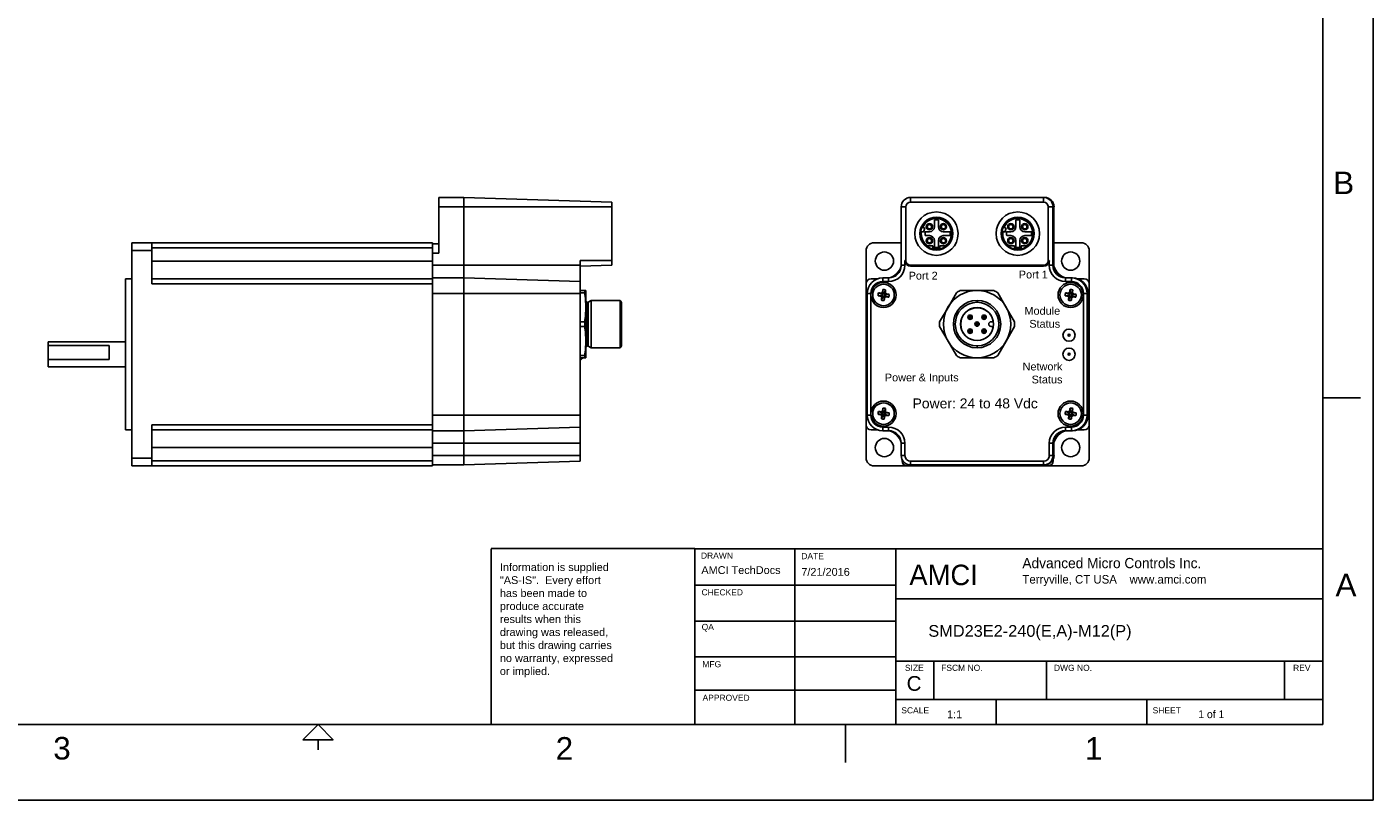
# Model space of a CAD drawing. Extents: x 0 to 21, y 0 to 16.
# Tile 2 of 3: x 7.6 to 21, y 0 to 7.7. Entities that reach past the tile are written whole.
import ezdxf

# ---------------------------------------------------------------- set-up
doc = ezdxf.new("R2010")
doc.units = 0
doc.header["$MEASUREMENT"] = 0
for name, color, linetype in [('CONTINUOUS', 7, 'CONTINUOUS'), ('TANGENT_EDGES', 7, 'CONTINUOUS'), ('VISIBLE', 7, 'CONTINUOUS')]:
    doc.layers.add(name, color=color, linetype=linetype)

# ---------------------------------------------------------------- blocks, each defined once
blk = doc.blocks.new('BLOCK2')
at = {"layer": 'CONTINUOUS'}
for p, q in [((21, 0), (21, 16)), ((20.5, 0.75), (20.5, 15.25)), ((20.5, 4), (20.875, 4)), ((14.25, 2.502), (12.223, 2.502)), ((12.223, 2.5), (12.223, 0.75)), ((14.25, 2.5), (20.5, 2.5)), ((14.25, 0.75), (14.25, 2.5)), ((15.246, 2.5), (15.246, 0.75)), ((16.25, 0.75), (16.25, 2.5)), ((14.25, 2.138), (16.25, 2.138)), ((16.25, 2), (20.5, 2)), ((14.25, 1.781), (16.25, 1.781)), ((14.25, 1.425), (16.25, 1.425)), ((16.25, 1.38), (20.5, 1.38)), ((16.63, 1), (16.63, 1.38)), ((17.75, 1), (17.75, 1.38)), ((20.12, 1), (20.12, 1.38)), ((14.25, 1.094), (16.25, 1.094)), ((16.25, 1), (20.5, 1)), ((17.25, 0.75), (17.25, 1)), ((18.75, 0.75), (18.75, 1)), ((0.5, 0.75), (20.5, 0.75)), ((15.75, 0.375), (15.75, 0.75)), ((10.5, 0.5), (10.5, 0.6)), ((0, 0), (21, 0))]:
    blk.add_line(p, q, dxfattribs=at)
blk.add_lwpolyline([(10.35, 0.6), (10.65, 0.6), (10.5, 0.75), (10.5, 0.75), (10.35, 0.6)], dxfattribs=at)
at = {"layer": 'CONTINUOUS', "attachment_point": 4}
for s, insert, char_height in [('{\\fArial|b0|i0|c0|p0;\\C7;B}{\\fArial|b0|i0|c0|p0;\\C7;}', (20.603, 6.139), 0.22404), ('{\\fArial|b0|i0|c0|p0;\\C7;DRAWN}{\\fArial|b0|i0|c0|p0;\\C7;}', (14.311, 2.432), 0.06032), ('{\\fArial|b0|i0|c0|p0;\\C7;DATE}{\\fArial|b0|i0|c0|p0;\\C7;}', (15.31, 2.426), 0.06032), ('{\\fArial|b0|i0|c0|p0;\\C7;Information is supplied }{\\fArial|b0|i0|c0|p0;\\C7;\\P"AS-IS".  Every effort }{\\fArial|b0|i0|c0|p0;\\C7;\\Phas been made to }{\\fArial|b0|i0|c0|p0;\\C7;\\Pproduce accurate }{\\fArial|b0|i0|c0|p0;\\C7;\\Presults when this}{\\fArial|b0|i0|c0|p0;\\C7;\\Pdrawing was released, }{\\fArial|b0|i0|c0|p0;\\C7;\\Pbut this drawing carries }{\\fArial|b0|i0|c0|p0;\\C7;\\Pno warranty, expressed}{\\fArial|b0|i0|c0|p0;\\C7;\\Por implied.}{\\fArial|b0|i0|c0|p0;\\C7;\\P}{\\fMS Shell Dlg|b0|i0|c0|p0;\\C7;}', (12.31, 1.788), 0.07755), ('{\\fArial|b0|i0|c0|p0;\\C7;AMCI TechDocs}{\\fArial|b0|i0|c0|p0;\\C7;}', (14.315, 2.287), 0.07755), ('{\\fArial|b0|i0|c0|p0;\\C7;7/21/2016}{\\fArial|b0|i0|c0|p0;\\C7;}', (15.31, 2.269), 0.07755), ('{\\fZurich BlkEx BT|b0|i0|c0|p0;\\C7;AMCI}{\\fMS Shell Dlg|b0|i0|c0|p0;\\C7;\\H0.375x;}', (16.385, 2.238), 0.20388), ('{\\fZurich BlkEx BT|b0|i0|c0|p0;\\C7;Advanced Micro Controls Inc.}{\\fZurich BlkEx BT|b0|i0|c0|p0;\\C7;\\P}{\\fZurich BlkEx BT|b0|i0|c0|p0;\\C7;\\H0.8333333x;Terryville, CT USA    www.amci.com}{\\fMS Shell Dlg|b0|i0|c0|p0;\\C7;\\H0.75x;}', (17.51, 2.268), 0.101941), ('{\\fArial|b0|i0|c0|p0;\\C7;A}{\\fArial|b0|i0|c0|p0;\\C7;}', (20.626, 2.139), 0.22404), ('{\\fArial|b0|i0|c0|p0;\\C7;CHECKED}{\\fArial|b0|i0|c0|p0;\\C7;}', (14.317, 2.066), 0.06032), ('{\\fArial|b0|i0|c0|p0;\\C7;QA}{\\fArial|b0|i0|c0|p0;\\C7;}', (14.318, 1.714), 0.06032), ('{\\fArial|b0|i0|c0|p0;\\C7;SMD23E2-240(E,A)-M12(P)}{\\fArial|b0|i0|c0|p0;\\C7;}', (16.574, 1.665), 0.11633), ('{\\fArial|b0|i0|c0|p0;\\C7;MFG}{\\fArial|b0|i0|c0|p0;\\C7;}', (14.325, 1.351), 0.06032), ('{\\fArial|b0|i0|c0|p0;\\C7;SIZE}{\\fArial|b0|i0|c0|p0;\\C7;}', (16.341, 1.315), 0.06032), ('{\\fArial|b0|i0|c0|p0;\\C7;FSCM NO.}{\\fArial|b0|i0|c0|p0;\\C7;}', (16.702, 1.315), 0.06032), ('{\\fArial|b0|i0|c0|p0;\\C7;DWG NO.}{\\fArial|b0|i0|c0|p0;\\C7;}', (17.824, 1.315), 0.06032), ('{\\fArial|b0|i0|c0|p0;\\C7;REV}{\\fArial|b0|i0|c0|p0;\\C7;}', (20.204, 1.315), 0.06032), ('{\\fArial|b0|i0|c0|p0;\\C7;C}{\\fArial|b0|i0|c0|p0;\\C7;}', (16.358, 1.159), 0.14649), ('{\\fArial|b0|i0|c0|p0;\\C7;}', (18.036, 1.145), 0.07755), ('{\\fArial|b0|i0|c0|p0;\\C7;APPROVED}{\\fArial|b0|i0|c0|p0;\\C7;}', (14.327, 1.017), 0.06032), ('{\\fArial|b0|i0|c0|p0;\\C7;SCALE}{\\fArial|b0|i0|c0|p0;\\C7;}', (16.305, 0.892), 0.06032), ('{\\fArial|b0|i0|c0|p0;\\C7;1:1}{\\fMS Shell Dlg|b0|i0|c0|p0;\\C7;}', (16.76, 0.853), 0.07755), ('{\\fArial|b0|i0|c0|p0;\\C7;SHEET}{\\fArial|b0|i0|c0|p0;\\C7;}', (18.806, 0.892), 0.06032), ('{\\fMS Shell Dlg|b0|i0|c0|p0;\\C7;1 of 1}{\\fMS Shell Dlg|b0|i0|c0|p0;\\C7;}', (19.26, 0.853), 0.07755), ('{\\fArial|b0|i0|c0|p0;\\C7;3}{\\fArial|b0|i0|c0|p0;\\C7;}', (7.865, 0.514), 0.22404), ('{\\fArial|b0|i0|c0|p0;\\C7;2}{\\fArial|b0|i0|c0|p0;\\C7;}', (12.865, 0.514), 0.22404), ('{\\fArial|b0|i0|c0|p0;\\C7;1}{\\fArial|b0|i0|c0|p0;\\C7;}', (18.132, 0.514), 0.22404)]:
    blk.add_mtext(s, dxfattribs=dict(at, insert=insert, char_height=char_height))

msp = doc.modelspace()

# ---------------------------------------------------------------- linework, layer by layer
at = {"layer": 'TANGENT_EDGES'}
for p, q in [((11.952, 5.9), (11.702, 5.9)), ((13.425, 5.9), (11.952, 5.9)), ((16.351, 5.9), (16.304, 5.9)), ((16.398, 5.994), (16.398, 5.947)), ((17.721, 5.994), (17.721, 5.947)), ((17.814, 5.9), (17.768, 5.9)), ((8.845, 5.494), (11.64, 5.494)), ((8.648, 5.465), (8.845, 5.465)), ((8.845, 5.361), (11.64, 5.361)), ((11.702, 5.44), (11.64, 5.44)), ((13.425, 5.367), (13.11, 5.367)), ((16.351, 5.367), (16.341, 5.367)), ((17.778, 5.367), (17.768, 5.367)), ((11.952, 5.319), (11.64, 5.319)), ((11.952, 5.319), (13.11, 5.319)), ((16.304, 5.319), (16.341, 5.319)), ((16.398, 5.31), (16.398, 5.32)), ((17.721, 5.32), (17.721, 5.31)), ((17.778, 5.319), (17.814, 5.319)), ((8.845, 5.136), (11.64, 5.136)), ((16.121, 5.157), (16.121, 5.194)), ((16.179, 5.157), (16.179, 5.194)), ((17.939, 5.194), (17.939, 5.157)), ((17.998, 5.194), (17.998, 5.157)), ((11.952, 5.037), (11.64, 5.037)), ((13.11, 5.037), (11.952, 5.037)), ((16.001, 5.037), (15.964, 5.037)), ((17.059, 4.95), (17.059, 4.97)), ((18.118, 5.037), (18.154, 5.037)), ((13.181, 4.517), (13.181, 4.95)), ((13.188, 4.515), (13.188, 4.952)), ((16.99, 4.823), (16.99, 4.823)), ((16.99, 4.811), (16.99, 4.823)), ((16.99, 4.795), (16.99, 4.783)), ((16.99, 4.783), (16.99, 4.783)), ((17.059, 4.753), (17.059, 4.754)), ((17.059, 4.741), (17.059, 4.753)), ((17.059, 4.726), (17.059, 4.714)), ((17.059, 4.714), (17.059, 4.713)), ((17.121, 4.803), (17.109, 4.803)), ((17.109, 4.803), (17.109, 4.803)), ((17.137, 4.803), (17.149, 4.803)), ((17.149, 4.803), (17.149, 4.803)), ((16.97, 4.664), (16.969, 4.664)), ((16.982, 4.664), (16.97, 4.664)), ((16.998, 4.664), (17.009, 4.664)), ((17.009, 4.664), (17.01, 4.664)), ((17.129, 4.672), (17.129, 4.684)), ((17.129, 4.684), (17.129, 4.684)), ((17.129, 4.656), (17.129, 4.644)), ((17.129, 4.644), (17.129, 4.644)), ((17.059, 4.517), (17.059, 4.497)), ((11.952, 3.83), (11.64, 3.83)), ((13.11, 3.83), (11.952, 3.83)), ((16.001, 3.83), (15.964, 3.83)), ((18.118, 3.83), (18.154, 3.83)), ((8.845, 3.731), (11.64, 3.731)), ((16.121, 3.674), (16.121, 3.71)), ((16.179, 3.674), (16.179, 3.71)), ((17.939, 3.71), (17.939, 3.674)), ((17.998, 3.71), (17.998, 3.674)), ((8.845, 3.506), (11.64, 3.506)), ((11.952, 3.549), (11.64, 3.549)), ((13.11, 3.549), (11.952, 3.549)), ((16.341, 3.549), (16.304, 3.549)), ((17.814, 3.549), (17.778, 3.549)), ((8.648, 3.402), (8.845, 3.402)), ((8.845, 3.373), (11.64, 3.373)), ((11.952, 3.427), (11.64, 3.427)), ((13.11, 3.427), (11.952, 3.427)), ((16.341, 3.427), (16.304, 3.427)), ((16.398, 3.37), (16.398, 3.334)), ((17.721, 3.37), (17.721, 3.334)), ((17.778, 3.427), (17.814, 3.427))]:
    msp.add_line(p, q, dxfattribs=at)
for centre in [(17.974, 4.624), (17.974, 4.434)]:
    msp.add_circle(centre, 0.00999, dxfattribs=at)
for centre, radius, start, end in [((16.654, 5.634), 0.15, 305.3345, 155.5587), ((17.464, 5.634), 0.15, 305.3345, 155.5587), ((16.654, 5.634), 0.15, 171.4413, 234.6655), ((17.464, 5.634), 0.15, 171.4413, 234.6655), ((16.654, 5.634), 0.15, 256.6874, 283.3126), ((17.464, 5.634), 0.15, 256.6874, 283.3126), ((16.99, 4.803), 0.00787, 90, 270), ((16.99, 4.803), 0.00787, 270, 90), ((17.059, 4.734), 0.00787, 90, 270), ((17.059, 4.734), 0.00787, 270, 90), ((17.129, 4.803), 0.00787, 0, 180), ((17.129, 4.803), 0.00787, 180, 360), ((16.99, 4.664), 0.00787, 0, 180), ((16.99, 4.664), 0.00787, 180, 0), ((17.129, 4.664), 0.00787, 90, 270), ((17.129, 4.664), 0.00787, 270, 90)]:
    msp.add_arc(centre, radius, start, end, dxfattribs=at)
at = {"layer": 'VISIBLE'}
for p, q in [((11.952, 5.994), (11.702, 5.994)), ((11.702, 5.994), (11.702, 5.9)), ((11.702, 5.9), (11.702, 5.44)), ((11.952, 5.9), (11.952, 5.994)), ((11.952, 5.994), (13.425, 5.947)), ((11.952, 5.9), (11.952, 5.319)), ((13.425, 5.9), (13.425, 5.947)), ((13.425, 5.367), (13.425, 5.9)), ((16.304, 5.9), (16.304, 5.319)), ((16.351, 5.367), (16.351, 5.9)), ((17.721, 5.994), (16.398, 5.994)), ((16.398, 5.947), (17.721, 5.947)), ((17.731, 5.994), (17.721, 5.994)), ((17.768, 5.9), (17.768, 5.367)), ((17.814, 5.9), (17.814, 5.319)), ((17.824, 5.319), (17.824, 5.9)), ((16.635, 5.77), (16.635, 5.702)), ((16.674, 5.702), (16.674, 5.77)), ((17.445, 5.77), (17.445, 5.702)), ((17.484, 5.702), (17.484, 5.77)), ((16.499, 5.658), (16.506, 5.656)), ((16.506, 5.656), (16.526, 5.65)), ((16.518, 5.695), (16.511, 5.698)), ((16.538, 5.69), (16.518, 5.695)), ((16.526, 5.65), (16.538, 5.69)), ((16.585, 5.653), (16.544, 5.653)), ((16.791, 5.653), (16.723, 5.653)), ((17.309, 5.658), (17.316, 5.656)), ((17.316, 5.656), (17.336, 5.65)), ((17.328, 5.695), (17.321, 5.698)), ((17.348, 5.69), (17.328, 5.695)), ((17.336, 5.65), (17.348, 5.69)), ((17.395, 5.653), (17.354, 5.653)), ((17.601, 5.653), (17.533, 5.653)), ((8.648, 5.544), (8.845, 5.544)), ((8.648, 5.465), (8.648, 5.544)), ((8.845, 5.544), (11.64, 5.544)), ((8.845, 5.465), (8.845, 5.544)), ((11.64, 5.494), (11.64, 5.544)), ((11.702, 5.534), (11.64, 5.534)), ((11.64, 5.476), (11.64, 5.494)), ((16.033, 5.544), (16.304, 5.544)), ((16.544, 5.614), (16.585, 5.614)), ((16.556, 5.512), (16.555, 5.512)), ((16.568, 5.512), (16.556, 5.512)), ((16.62, 5.512), (16.568, 5.512)), ((16.62, 5.488), (16.62, 5.512)), ((16.635, 5.565), (16.635, 5.497)), ((16.674, 5.497), (16.674, 5.565)), ((16.689, 5.512), (16.689, 5.488)), ((16.741, 5.512), (16.689, 5.512)), ((16.723, 5.614), (16.791, 5.614)), ((16.754, 5.512), (16.741, 5.512)), ((17.354, 5.614), (17.395, 5.614)), ((17.366, 5.512), (17.365, 5.512)), ((17.378, 5.512), (17.366, 5.512)), ((17.43, 5.512), (17.378, 5.512)), ((17.43, 5.488), (17.43, 5.512)), ((17.445, 5.565), (17.445, 5.497)), ((17.484, 5.497), (17.484, 5.565)), ((17.499, 5.512), (17.499, 5.488)), ((17.551, 5.512), (17.499, 5.512)), ((17.533, 5.614), (17.601, 5.614)), ((17.564, 5.512), (17.551, 5.512)), ((17.824, 5.544), (18.096, 5.544)), ((8.648, 3.402), (8.648, 5.465)), ((8.845, 5.136), (8.845, 5.465)), ((11.64, 5.476), (11.64, 5.44)), ((11.64, 5.44), (11.64, 5.319)), ((13.11, 5.319), (13.11, 5.367)), ((13.425, 5.32), (13.425, 5.367)), ((15.954, 5.136), (15.954, 5.465)), ((16.341, 5.319), (16.341, 5.367)), ((16.62, 5.48), (16.62, 5.488)), ((16.689, 5.488), (16.689, 5.48)), ((17.43, 5.48), (17.43, 5.488)), ((17.499, 5.488), (17.499, 5.48)), ((17.778, 5.367), (17.778, 5.319)), ((18.175, 5.465), (18.175, 5.136)), ((11.64, 5.319), (11.64, 5.309)), ((11.64, 5.309), (11.64, 5.194)), ((11.952, 5.319), (11.952, 5.194)), ((13.11, 5.31), (13.425, 5.32)), ((13.11, 5.319), (13.11, 5.157)), ((16.398, 5.32), (17.721, 5.32)), ((17.721, 5.31), (16.398, 5.31)), ((8.585, 5.184), (8.585, 4.434)), ((8.648, 5.184), (8.585, 5.184)), ((8.845, 5.186), (11.64, 5.186)), ((11.952, 5.194), (11.64, 5.194)), ((11.64, 5.194), (11.64, 5.186)), ((11.64, 5.194), (11.64, 5.194)), ((11.64, 5.136), (11.64, 5.186)), ((11.64, 3.731), (11.64, 5.136)), ((13.11, 5.157), (11.952, 5.194)), ((11.952, 5.037), (11.952, 5.194)), ((13.11, 5.157), (13.11, 5.037)), ((15.954, 3.731), (15.954, 5.136)), ((16.004, 5.186), (16.073, 5.186)), ((16.179, 5.194), (16.121, 5.194)), ((16.121, 5.157), (16.179, 5.157)), ((17.939, 5.194), (17.949, 5.194)), ((17.939, 5.157), (17.998, 5.157)), ((17.998, 5.194), (17.949, 5.194)), ((18.008, 5.194), (17.998, 5.194)), ((18.056, 5.186), (18.125, 5.186)), ((18.175, 5.136), (18.175, 3.731)), ((11.952, 5.037), (11.952, 3.83)), ((13.11, 5.068), (13.154, 5.068)), ((13.11, 5.046), (13.154, 5.046)), ((13.11, 5.037), (13.11, 3.83)), ((13.154, 5.046), (13.154, 5.068)), ((13.154, 5.068), (13.165, 5.068)), ((13.165, 5.068), (13.165, 4.901)), ((13.188, 4.952), (13.219, 4.97)), ((13.508, 4.97), (13.219, 4.97)), ((13.219, 4.497), (13.219, 4.97)), ((13.519, 4.95), (13.508, 4.97)), ((13.508, 4.497), (13.508, 4.97)), ((15.964, 5.037), (15.964, 3.83)), ((16.001, 5.037), (16.001, 3.83)), ((16.116, 5.02), (16.073, 5.017)), ((16.117, 5.03), (16.077, 5.044)), ((16.122, 5.019), (16.101, 5.013)), ((16.124, 5.029), (16.105, 5.041)), ((16.122, 5.013), (16.107, 4.972)), ((16.123, 5.019), (16.11, 5)), ((16.117, 5.03), (16.116, 5.02)), ((16.116, 5.02), (16.122, 5.019)), ((16.124, 5.029), (16.117, 5.03)), ((16.124, 5.03), (16.118, 5.051)), ((16.125, 5.036), (16.122, 5.079)), ((16.123, 5.019), (16.122, 5.013)), ((16.122, 5.019), (16.123, 5.019)), ((16.122, 5.013), (16.132, 5.011)), ((16.125, 5.036), (16.124, 5.03)), ((16.124, 5.03), (16.124, 5.029)), ((16.135, 5.035), (16.125, 5.036)), ((16.132, 5.011), (16.133, 5.017)), ((16.132, 5.011), (16.135, 4.968)), ((16.133, 5.017), (16.133, 5.018)), ((16.133, 5.018), (16.139, 5.017)), ((16.133, 5.018), (16.152, 5.006)), ((16.133, 5.017), (16.139, 4.996)), ((16.134, 5.028), (16.146, 5.047)), ((16.134, 5.028), (16.135, 5.035)), ((16.134, 5.028), (16.156, 5.034)), ((16.141, 5.027), (16.134, 5.028)), ((16.134, 5.028), (16.134, 5.028)), ((16.135, 5.035), (16.149, 5.075)), ((16.139, 5.017), (16.141, 5.027)), ((16.139, 5.017), (16.18, 5.003)), ((16.141, 5.027), (16.184, 5.03)), ((16.77, 4.901), (16.853, 5.046)), ((16.892, 5.068), (17.059, 5.068)), ((17.059, 5.068), (17.226, 5.068)), ((17.266, 5.046), (17.349, 4.901)), ((17.978, 5.02), (17.935, 5.017)), ((17.979, 5.03), (17.939, 5.044)), ((17.984, 5.019), (17.963, 5.013)), ((17.986, 5.029), (17.967, 5.041)), ((17.984, 5.013), (17.969, 4.972)), ((17.985, 5.019), (17.972, 5)), ((17.979, 5.03), (17.978, 5.02)), ((17.978, 5.02), (17.984, 5.019)), ((17.986, 5.029), (17.979, 5.03)), ((17.986, 5.03), (17.98, 5.051)), ((17.987, 5.036), (17.984, 5.079)), ((17.984, 5.019), (17.985, 5.019)), ((17.985, 5.019), (17.984, 5.013)), ((17.984, 5.013), (17.994, 5.011)), ((17.987, 5.036), (17.986, 5.03)), ((17.986, 5.03), (17.986, 5.029)), ((17.997, 5.035), (17.987, 5.036)), ((17.994, 5.011), (17.995, 5.017)), ((17.994, 5.011), (17.997, 4.968)), ((17.995, 5.017), (17.995, 5.018)), ((17.995, 5.018), (18.001, 5.017)), ((17.995, 5.018), (18.014, 5.006)), ((17.995, 5.017), (18.001, 4.996)), ((17.996, 5.028), (18.008, 5.047)), ((17.996, 5.028), (17.997, 5.035)), ((17.996, 5.028), (18.018, 5.034)), ((18.003, 5.027), (17.996, 5.028)), ((17.996, 5.028), (17.996, 5.028)), ((17.997, 5.035), (18.011, 5.075)), ((18.001, 5.017), (18.003, 5.027)), ((18.001, 5.017), (18.042, 5.003)), ((18.003, 5.027), (18.046, 5.03)), ((18.118, 3.83), (18.118, 5.037)), ((18.154, 5.037), (18.154, 3.83)), ((18.164, 3.83), (18.164, 5.037)), ((13.165, 4.901), (13.165, 4.566)), ((13.519, 4.95), (13.519, 4.517)), ((16.686, 4.756), (16.77, 4.901)), ((17.349, 4.901), (17.433, 4.756)), ((13.11, 4.756), (13.154, 4.756)), ((13.11, 4.711), (13.154, 4.711)), ((13.154, 4.711), (13.154, 4.756)), ((16.77, 4.566), (16.686, 4.711)), ((17.221, 4.757), (17.199, 4.757)), ((17.199, 4.71), (17.221, 4.71)), ((17.433, 4.711), (17.349, 4.566)), ((7.813, 4.559), (7.813, 4.522)), ((8.585, 4.559), (7.813, 4.559)), ((13.165, 4.566), (13.165, 4.399)), ((16.853, 4.422), (16.77, 4.566)), ((17.349, 4.566), (17.266, 4.422)), ((7.813, 4.522), (8.423, 4.522)), ((7.813, 4.383), (7.813, 4.522)), ((8.423, 4.522), (8.423, 4.383)), ((8.585, 4.434), (8.585, 3.684)), ((13.11, 4.422), (13.154, 4.422)), ((13.154, 4.399), (13.154, 4.422)), ((13.188, 4.515), (13.219, 4.497)), ((13.508, 4.497), (13.219, 4.497)), ((13.519, 4.517), (13.508, 4.497)), ((7.813, 4.383), (7.813, 4.309)), ((8.423, 4.383), (7.813, 4.383)), ((8.585, 4.309), (7.813, 4.309)), ((13.11, 4.399), (13.154, 4.399)), ((13.165, 4.399), (13.154, 4.399)), ((17.059, 4.399), (16.892, 4.399)), ((17.226, 4.399), (17.059, 4.399)), ((16.125, 3.856), (16.122, 3.899)), ((16.135, 3.855), (16.149, 3.895)), ((17.987, 3.856), (17.984, 3.899)), ((17.997, 3.855), (18.011, 3.895)), ((11.952, 3.674), (11.952, 3.83)), ((13.11, 3.83), (13.11, 3.71)), ((16.116, 3.84), (16.073, 3.837)), ((16.117, 3.85), (16.077, 3.864)), ((16.122, 3.839), (16.101, 3.833)), ((16.124, 3.849), (16.105, 3.861)), ((16.122, 3.833), (16.107, 3.792)), ((16.123, 3.839), (16.11, 3.82)), ((16.117, 3.85), (16.116, 3.84)), ((16.116, 3.84), (16.122, 3.839)), ((16.124, 3.849), (16.117, 3.85)), ((16.124, 3.85), (16.118, 3.871)), ((16.122, 3.839), (16.123, 3.839)), ((16.123, 3.839), (16.122, 3.833)), ((16.122, 3.833), (16.132, 3.831)), ((16.125, 3.856), (16.124, 3.85)), ((16.124, 3.85), (16.124, 3.849)), ((16.135, 3.855), (16.125, 3.856)), ((16.132, 3.831), (16.133, 3.837)), ((16.132, 3.831), (16.135, 3.788)), ((16.133, 3.838), (16.139, 3.837)), ((16.133, 3.837), (16.133, 3.838)), ((16.133, 3.838), (16.152, 3.826)), ((16.133, 3.837), (16.139, 3.816)), ((16.134, 3.848), (16.146, 3.867)), ((16.134, 3.848), (16.135, 3.855)), ((16.134, 3.848), (16.156, 3.854)), ((16.141, 3.847), (16.134, 3.848)), ((16.134, 3.848), (16.134, 3.848)), ((16.139, 3.837), (16.141, 3.847)), ((16.139, 3.837), (16.18, 3.823)), ((16.141, 3.847), (16.184, 3.85)), ((17.978, 3.84), (17.935, 3.837)), ((17.979, 3.85), (17.939, 3.864)), ((17.984, 3.839), (17.963, 3.833)), ((17.986, 3.849), (17.967, 3.861)), ((17.984, 3.833), (17.969, 3.792)), ((17.985, 3.839), (17.972, 3.82)), ((17.979, 3.85), (17.978, 3.84)), ((17.978, 3.84), (17.984, 3.839)), ((17.986, 3.849), (17.979, 3.85)), ((17.986, 3.85), (17.98, 3.871)), ((17.985, 3.839), (17.984, 3.833)), ((17.984, 3.839), (17.985, 3.839)), ((17.984, 3.833), (17.994, 3.831)), ((17.987, 3.856), (17.986, 3.85)), ((17.986, 3.85), (17.986, 3.849)), ((17.997, 3.855), (17.987, 3.856)), ((17.994, 3.831), (17.995, 3.837)), ((17.994, 3.831), (17.997, 3.788)), ((17.995, 3.838), (18.001, 3.837)), ((17.995, 3.838), (18.014, 3.826)), ((17.995, 3.837), (17.995, 3.838)), ((17.995, 3.837), (18.001, 3.816)), ((17.996, 3.848), (18.008, 3.867)), ((17.996, 3.848), (17.997, 3.855)), ((17.996, 3.848), (18.018, 3.854)), ((17.996, 3.848), (17.996, 3.848)), ((18.003, 3.847), (17.996, 3.848)), ((18.001, 3.837), (18.003, 3.847)), ((18.001, 3.837), (18.042, 3.823)), ((18.003, 3.847), (18.046, 3.85)), ((8.648, 3.684), (8.585, 3.684)), ((8.845, 3.402), (8.845, 3.731)), ((8.845, 3.681), (11.64, 3.681)), ((11.64, 3.681), (11.64, 3.731)), ((11.64, 3.681), (11.64, 3.674)), ((11.64, 3.674), (11.64, 3.673)), ((11.952, 3.674), (11.64, 3.674)), ((11.64, 3.673), (11.64, 3.558)), ((11.952, 3.674), (13.11, 3.71)), ((11.952, 3.674), (11.952, 3.549)), ((13.11, 3.71), (13.11, 3.549)), ((15.954, 3.402), (15.954, 3.731)), ((16.073, 3.681), (16.004, 3.681)), ((16.179, 3.71), (16.121, 3.71)), ((16.121, 3.674), (16.179, 3.674)), ((17.998, 3.71), (17.939, 3.71)), ((17.949, 3.674), (17.939, 3.674)), ((17.949, 3.674), (17.998, 3.674)), ((17.998, 3.674), (18.008, 3.674)), ((18.125, 3.681), (18.056, 3.681)), ((18.175, 3.731), (18.175, 3.402)), ((11.64, 3.558), (11.64, 3.549)), ((11.64, 3.549), (11.64, 3.427)), ((11.952, 3.549), (11.952, 3.427)), ((13.11, 3.549), (13.11, 3.427)), ((16.304, 3.549), (16.304, 3.427)), ((16.341, 3.549), (16.341, 3.427)), ((17.778, 3.427), (17.778, 3.549)), ((17.814, 3.549), (17.814, 3.427)), ((17.824, 3.427), (17.824, 3.549)), ((8.648, 3.323), (8.648, 3.402)), ((8.845, 3.323), (8.845, 3.402)), ((11.64, 3.427), (11.64, 3.391)), ((11.64, 3.373), (11.64, 3.391)), ((11.64, 3.323), (11.64, 3.373)), ((11.952, 3.334), (11.952, 3.427)), ((13.11, 3.37), (11.952, 3.334)), ((13.11, 3.427), (13.11, 3.37)), ((16.312, 3.373), (16.312, 3.391)), ((16.398, 3.37), (17.721, 3.37)), ((17.817, 3.391), (17.817, 3.373)), ((8.648, 3.323), (8.845, 3.323)), ((8.845, 3.323), (11.64, 3.323)), ((11.952, 3.334), (11.64, 3.334)), ((16.362, 3.323), (16.033, 3.323)), ((17.767, 3.323), (16.362, 3.323)), ((16.398, 3.334), (17.721, 3.334)), ((17.721, 3.334), (17.731, 3.334)), ((18.096, 3.323), (17.767, 3.323))]:
    msp.add_line(p, q, dxfattribs=at)
for centre, radius in [((16.585, 5.703), 0.0315), ((16.585, 5.703), 0.0217), ((16.724, 5.703), 0.0315), ((16.724, 5.703), 0.0217), ((17.395, 5.703), 0.0315), ((17.395, 5.703), 0.0217), ((17.534, 5.703), 0.0315), ((17.534, 5.703), 0.0217), ((16.585, 5.564), 0.0315), ((16.585, 5.564), 0.0217), ((16.724, 5.564), 0.0315), ((16.724, 5.564), 0.0217), ((17.395, 5.564), 0.0315), ((17.395, 5.564), 0.0217), ((17.534, 5.564), 0.0315), ((17.534, 5.564), 0.0217), ((16.137, 5.361), 0.0906), ((17.991, 5.361), 0.0906), ((16.128, 5.024), 0.107), ((17.99, 5.024), 0.107), ((17.974, 4.624), 0.061), ((17.974, 4.434), 0.061), ((16.128, 3.844), 0.107), ((17.99, 3.844), 0.107), ((16.137, 3.506), 0.0906), ((17.991, 3.506), 0.0906)]:
    msp.add_circle(centre, radius, dxfattribs=at)
for centre, radius, start, end in [((16.398, 5.9), 0.0938, 90, 180), ((16.398, 5.9), 0.0475, 90, 180), ((17.721, 5.9), 0.0938, 0, 90), ((17.721, 5.9), 0.0475, 0, 90), ((17.731, 5.9), 0.0938, 0, 90), ((16.654, 5.634), 0.216, 0, 180), ((16.654, 5.634), 0.164, 0, 180), ((16.654, 5.634), 0.157, 309.195, 155.9582), ((16.654, 5.634), 0.138, 81.7868, 98.2132), ((17.464, 5.634), 0.216, 0, 180), ((17.464, 5.634), 0.164, 0, 180), ((17.464, 5.634), 0.157, 309.195, 155.9582), ((17.464, 5.634), 0.138, 81.7868, 98.2132), ((16.654, 5.634), 0.216, 180, 0), ((16.654, 5.634), 0.164, 180, 0), ((16.654, 5.634), 0.157, 171.0418, 230.805), ((16.654, 5.634), 0.157, 155.9582, 171.0418), ((16.654, 5.634), 0.112, 169.8958, 190.1042), ((16.585, 5.702), 0.0492, 270, 0), ((16.723, 5.702), 0.0492, 180, 270), ((16.654, 5.634), 0.138, 351.7868, 8.2132), ((17.464, 5.634), 0.216, 180, 0), ((17.464, 5.634), 0.164, 180, 0), ((17.464, 5.634), 0.157, 171.0418, 230.805), ((17.464, 5.634), 0.157, 155.9582, 171.0418), ((17.464, 5.634), 0.112, 169.8958, 190.1042), ((17.395, 5.702), 0.0492, 270, 0), ((17.533, 5.702), 0.0492, 180, 270), ((17.464, 5.634), 0.138, 351.7868, 8.2132), ((16.033, 5.465), 0.0787, 90, 180), ((16.654, 5.634), 0.157, 230.805, 257.3644), ((16.585, 5.565), 0.0492, 0, 90), ((16.654, 5.634), 0.138, 261.7868, 278.2132), ((16.723, 5.565), 0.0492, 90, 180), ((16.654, 5.634), 0.157, 282.6356, 309.195), ((17.464, 5.634), 0.157, 230.805, 257.3644), ((17.395, 5.565), 0.0492, 0, 90), ((17.464, 5.634), 0.138, 261.7868, 278.2132), ((17.533, 5.565), 0.0492, 90, 180), ((17.464, 5.634), 0.157, 282.6356, 309.195), ((18.096, 5.465), 0.0787, 0, 90), ((16.398, 5.367), 0.0574, 180, 270), ((16.398, 5.367), 0.0475, 180, 270), ((16.654, 5.634), 0.157, 257.3644, 282.6356), ((17.464, 5.634), 0.157, 257.3644, 282.6356), ((17.721, 5.367), 0.0475, 270, 0), ((17.721, 5.367), 0.0574, 270, 0), ((16.179, 5.319), 0.161, 270, 360), ((16.179, 5.319), 0.125, 270, 360), ((16.137, 5.361), 0.175, 287.2438, 342.7562), ((17.939, 5.319), 0.161, 180, 270), ((17.939, 5.319), 0.125, 180, 270), ((17.949, 5.319), 0.125, 180, 270), ((17.991, 5.361), 0.175, 197.2438, 252.7562), ((16.004, 5.136), 0.05, 90, 180), ((16.121, 5.037), 0.156, 90, 180), ((16.121, 5.037), 0.12, 90, 180), ((16.128, 5.024), 0.125, 0, 180), ((17.99, 5.024), 0.125, 0, 180), ((17.998, 5.037), 0.156, 0, 90), ((17.998, 5.037), 0.12, 0, 90), ((18.008, 5.037), 0.156, 0, 90), ((18.125, 5.136), 0.05, 0, 90), ((13.181, 4.966), 0.0157, 180, 270), ((16.128, 5.024), 0.125, 180, 0), ((17.059, 4.734), 0.335, 90, 150), ((17.059, 4.734), 0.236, 90, 270), ((17.059, 4.734), 0.374, 116.5254, 123.4746), ((17.059, 4.734), 0.335, 30, 90), ((17.059, 4.734), 0.236, 270, 90), ((17.059, 4.734), 0.374, 56.5254, 63.4746), ((17.99, 5.024), 0.125, 180, 0), ((13.181, 4.966), 0.0157, 270, 300), ((17.059, 4.734), 0.335, 150, 210), ((17.059, 4.734), 0.217, 90, 270), ((17.059, 4.734), 0.164, 90, 270), ((17.059, 4.734), 0.163, 90, 270), ((16.99, 4.803), 0.0217, 90, 270), ((16.99, 4.803), 0.0203, 90, 270), ((16.99, 4.803), 0.0217, 270, 90), ((16.99, 4.803), 0.0203, 270, 90), ((17.059, 4.734), 0.217, 270, 90), ((17.059, 4.734), 0.164, 270, 90), ((17.059, 4.734), 0.163, 8.3129, 90), ((17.129, 4.803), 0.0217, 90, 270), ((17.129, 4.803), 0.0203, 0, 180), ((17.129, 4.803), 0.0217, 270, 90), ((17.059, 4.734), 0.335, 330, 30), ((17.059, 4.734), 0.374, 176.5254, 183.4746), ((16.99, 4.803), 0.0197, 90, 270), ((16.99, 4.803), 0.0197, 270, 90), ((17.059, 4.734), 0.0217, 90, 270), ((17.059, 4.734), 0.0203, 90, 270), ((17.059, 4.734), 0.0197, 90, 270), ((17.059, 4.734), 0.0217, 270, 90), ((17.059, 4.734), 0.0203, 270, 90), ((17.059, 4.734), 0.0197, 270, 90), ((17.059, 4.734), 0.163, 270, 351.6871), ((17.129, 4.803), 0.0197, 0, 180), ((17.129, 4.803), 0.0203, 180, 360), ((17.129, 4.803), 0.0197, 180, 360), ((17.199, 4.734), 0.0236, 90, 270), ((17.059, 4.734), 0.374, 356.5254, 3.4746), ((17.059, 4.734), 0.335, 210, 270), ((16.99, 4.664), 0.0217, 90, 270), ((16.99, 4.664), 0.0203, 0, 180), ((16.99, 4.664), 0.0203, 180, 0), ((16.99, 4.664), 0.0197, 0, 180), ((16.99, 4.664), 0.0197, 180, 0), ((16.99, 4.664), 0.0217, 270, 90), ((17.059, 4.734), 0.335, 270, 330), ((17.129, 4.664), 0.0217, 90, 270), ((17.129, 4.664), 0.0203, 90, 270), ((17.129, 4.664), 0.0197, 90, 270), ((17.129, 4.664), 0.0217, 270, 90), ((17.129, 4.664), 0.0197, 270, 90), ((17.129, 4.664), 0.0203, 270, 90), ((13.181, 4.501), 0.0157, 90, 180), ((13.181, 4.501), 0.0157, 60, 90), ((17.059, 4.734), 0.374, 236.5254, 243.4746), ((17.059, 4.734), 0.374, 296.5254, 303.4746), ((13.076, 4.424), 0.061, 303.2564, 336.1736), ((16.128, 3.844), 0.125, 0, 180), ((17.99, 3.844), 0.125, 0, 180), ((16.121, 3.83), 0.156, 180, 270), ((16.121, 3.83), 0.12, 180, 270), ((16.128, 3.844), 0.125, 180, 0), ((17.99, 3.844), 0.125, 180, 0), ((17.998, 3.83), 0.12, 270, 0), ((17.998, 3.83), 0.156, 270, 0), ((18.008, 3.83), 0.156, 270, 0), ((16.004, 3.731), 0.05, 180, 270), ((16.179, 3.549), 0.161, 0, 90), ((16.179, 3.549), 0.125, 0, 90), ((16.137, 3.506), 0.175, 17.2438, 72.7562), ((17.939, 3.549), 0.161, 90, 180), ((17.939, 3.549), 0.125, 90, 180), ((17.949, 3.549), 0.125, 90, 180), ((17.991, 3.506), 0.175, 107.2438, 162.7562), ((18.125, 3.731), 0.05, 270, 0), ((16.033, 3.402), 0.0787, 180, 270), ((16.398, 3.427), 0.0938, 180, 270), ((16.362, 3.373), 0.05, 180, 270), ((16.398, 3.427), 0.0574, 180, 270), ((17.721, 3.427), 0.0938, 270, 0), ((17.721, 3.427), 0.0574, 270, 0), ((17.731, 3.427), 0.0938, 270, 0), ((17.767, 3.373), 0.05, 270, 0), ((18.096, 3.402), 0.0787, 270, 0)]:
    msp.add_arc(centre, radius, start, end, dxfattribs=at)
for points in [[(13.165, 4.901), (13.165, 4.949), (13.161, 4.997), (13.154, 5.046)], [(13.154, 4.756), (13.161, 4.804), (13.165, 4.852), (13.165, 4.901)], [(13.165, 4.566), (13.165, 4.615), (13.161, 4.663), (13.154, 4.711)], [(13.154, 4.422), (13.161, 4.47), (13.165, 4.518), (13.165, 4.566)]]:
    msp.add_open_spline(points, degree=3, dxfattribs=at)
for points, knots in [([(16.073, 5.017), (16.073, 5.022), (16.074, 5.026), (16.075, 5.035), (16.076, 5.04), (16.077, 5.044)], [0, 0, 0, 0, 0.03491193, 0.03491193, 0.06984553, 0.06984553, 0.06984553, 0.06984553]), ([(16.101, 5.013), (16.096, 5.013), (16.091, 5.014), (16.082, 5.016), (16.077, 5.016), (16.073, 5.017)], [0, 0, 0, 0, 0.03769119, 0.03769119, 0.07259017, 0.07259017, 0.07259017, 0.07259017]), ([(16.077, 5.044), (16.081, 5.044), (16.085, 5.044), (16.095, 5.043), (16.1, 5.042), (16.105, 5.041)], [0, 0, 0, 0, 0.03447207, 0.03447207, 0.07259019, 0.07259019, 0.07259019, 0.07259019]), ([(16.11, 5), (16.109, 5.002), (16.107, 5.004), (16.104, 5.008), (16.102, 5.011), (16.101, 5.013)], [0, 0, 0, 0, 0.02060525, 0.02060525, 0.0412124, 0.0412124, 0.0412124, 0.0412124]), ([(16.105, 5.041), (16.107, 5.043), (16.109, 5.045), (16.113, 5.048), (16.115, 5.05), (16.118, 5.051)], [0, 0, 0, 0, 0.02060525, 0.02060525, 0.0412124, 0.0412124, 0.0412124, 0.0412124]), ([(16.107, 4.972), (16.108, 4.976), (16.108, 4.981), (16.109, 4.99), (16.11, 4.995), (16.11, 5)], [0, 0, 0, 0, 0.03447207, 0.03447207, 0.07259019, 0.07259019, 0.07259019, 0.07259019]), ([(16.135, 4.968), (16.13, 4.969), (16.126, 4.969), (16.116, 4.97), (16.112, 4.971), (16.107, 4.972)], [0, 0, 0, 0, 0.03491193, 0.03491193, 0.06984553, 0.06984553, 0.06984553, 0.06984553]), ([(16.118, 5.051), (16.118, 5.056), (16.119, 5.061), (16.121, 5.07), (16.121, 5.075), (16.122, 5.079)], [0, 0, 0, 0, 0.03769119, 0.03769119, 0.07259017, 0.07259017, 0.07259017, 0.07259017]), ([(16.122, 5.079), (16.127, 5.079), (16.131, 5.078), (16.14, 5.077), (16.145, 5.076), (16.149, 5.075)], [0, 0, 0, 0, 0.03491193, 0.03491193, 0.06984553, 0.06984553, 0.06984553, 0.06984553]), ([(16.139, 4.996), (16.138, 4.991), (16.138, 4.986), (16.136, 4.977), (16.135, 4.973), (16.135, 4.968)], [0, 0, 0, 0, 0.03769119, 0.03769119, 0.07259017, 0.07259017, 0.07259017, 0.07259017]), ([(16.152, 5.006), (16.15, 5.004), (16.148, 5.002), (16.143, 4.999), (16.141, 4.997), (16.139, 4.996)], [0, 0, 0, 0, 0.02060525, 0.02060525, 0.0412124, 0.0412124, 0.0412124, 0.0412124]), ([(16.149, 5.075), (16.149, 5.071), (16.148, 5.066), (16.147, 5.057), (16.147, 5.052), (16.146, 5.047)], [0, 0, 0, 0, 0.03447207, 0.03447207, 0.07259019, 0.07259019, 0.07259019, 0.07259019]), ([(16.146, 5.047), (16.148, 5.045), (16.149, 5.043), (16.153, 5.039), (16.154, 5.037), (16.156, 5.034)], [0, 0, 0, 0, 0.02060525, 0.02060525, 0.0412124, 0.0412124, 0.0412124, 0.0412124]), ([(16.18, 5.003), (16.176, 5.003), (16.171, 5.004), (16.162, 5.005), (16.157, 5.005), (16.152, 5.006)], [0, 0, 0, 0, 0.03447207, 0.03447207, 0.07259019, 0.07259019, 0.07259019, 0.07259019]), ([(16.156, 5.034), (16.161, 5.034), (16.166, 5.033), (16.175, 5.031), (16.179, 5.031), (16.184, 5.03)], [0, 0, 0, 0, 0.03769119, 0.03769119, 0.07259017, 0.07259017, 0.07259017, 0.07259017]), ([(16.184, 5.03), (16.183, 5.025), (16.183, 5.021), (16.182, 5.012), (16.181, 5.007), (16.18, 5.003)], [0, 0, 0, 0, 0.03491193, 0.03491193, 0.06984553, 0.06984553, 0.06984553, 0.06984553]), ([(17.935, 5.017), (17.935, 5.022), (17.936, 5.026), (17.937, 5.035), (17.938, 5.04), (17.939, 5.044)], [0, 0, 0, 0, 0.03491193, 0.03491193, 0.06984553, 0.06984553, 0.06984553, 0.06984553]), ([(17.963, 5.013), (17.958, 5.013), (17.953, 5.014), (17.944, 5.016), (17.939, 5.016), (17.935, 5.017)], [0, 0, 0, 0, 0.03769119, 0.03769119, 0.07259017, 0.07259017, 0.07259017, 0.07259017]), ([(17.939, 5.044), (17.943, 5.044), (17.947, 5.044), (17.957, 5.043), (17.962, 5.042), (17.967, 5.041)], [0, 0, 0, 0, 0.03447207, 0.03447207, 0.07259019, 0.07259019, 0.07259019, 0.07259019]), ([(17.972, 5), (17.971, 5.002), (17.969, 5.004), (17.966, 5.008), (17.964, 5.011), (17.963, 5.013)], [0, 0, 0, 0, 0.02060525, 0.02060525, 0.0412124, 0.0412124, 0.0412124, 0.0412124]), ([(17.967, 5.041), (17.969, 5.043), (17.971, 5.045), (17.975, 5.048), (17.977, 5.05), (17.98, 5.051)], [0, 0, 0, 0, 0.02060525, 0.02060525, 0.0412124, 0.0412124, 0.0412124, 0.0412124]), ([(17.969, 4.972), (17.97, 4.976), (17.97, 4.981), (17.971, 4.99), (17.972, 4.995), (17.972, 5)], [0, 0, 0, 0, 0.03447207, 0.03447207, 0.07259019, 0.07259019, 0.07259019, 0.07259019]), ([(17.997, 4.968), (17.992, 4.969), (17.988, 4.969), (17.978, 4.97), (17.974, 4.971), (17.969, 4.972)], [0, 0, 0, 0, 0.03491193, 0.03491193, 0.06984553, 0.06984553, 0.06984553, 0.06984553]), ([(17.98, 5.051), (17.98, 5.056), (17.981, 5.061), (17.983, 5.07), (17.983, 5.075), (17.984, 5.079)], [0, 0, 0, 0, 0.03769119, 0.03769119, 0.07259017, 0.07259017, 0.07259017, 0.07259017]), ([(17.984, 5.079), (17.989, 5.079), (17.993, 5.078), (18.002, 5.077), (18.007, 5.076), (18.011, 5.075)], [0, 0, 0, 0, 0.03491193, 0.03491193, 0.06984553, 0.06984553, 0.06984553, 0.06984553]), ([(18.001, 4.996), (18, 4.991), (18, 4.986), (17.998, 4.977), (17.997, 4.973), (17.997, 4.968)], [0, 0, 0, 0, 0.03769119, 0.03769119, 0.07259017, 0.07259017, 0.07259017, 0.07259017]), ([(18.014, 5.006), (18.012, 5.004), (18.01, 5.002), (18.005, 4.999), (18.003, 4.997), (18.001, 4.996)], [0, 0, 0, 0, 0.02060525, 0.02060525, 0.0412124, 0.0412124, 0.0412124, 0.0412124]), ([(18.011, 5.075), (18.011, 5.071), (18.01, 5.066), (18.009, 5.057), (18.009, 5.052), (18.008, 5.047)], [0, 0, 0, 0, 0.03447207, 0.03447207, 0.07259019, 0.07259019, 0.07259019, 0.07259019]), ([(18.008, 5.047), (18.01, 5.045), (18.011, 5.043), (18.015, 5.039), (18.016, 5.037), (18.018, 5.034)], [0, 0, 0, 0, 0.02060525, 0.02060525, 0.0412124, 0.0412124, 0.0412124, 0.0412124]), ([(18.042, 5.003), (18.038, 5.003), (18.033, 5.004), (18.024, 5.005), (18.019, 5.005), (18.014, 5.006)], [0, 0, 0, 0, 0.03447207, 0.03447207, 0.07259019, 0.07259019, 0.07259019, 0.07259019]), ([(18.018, 5.034), (18.023, 5.034), (18.028, 5.033), (18.037, 5.031), (18.041, 5.031), (18.046, 5.03)], [0, 0, 0, 0, 0.03769119, 0.03769119, 0.07259017, 0.07259017, 0.07259017, 0.07259017]), ([(18.046, 5.03), (18.045, 5.025), (18.045, 5.021), (18.044, 5.012), (18.043, 5.007), (18.042, 5.003)], [0, 0, 0, 0, 0.03491193, 0.03491193, 0.06984553, 0.06984553, 0.06984553, 0.06984553]), ([(16.118, 3.871), (16.118, 3.876), (16.119, 3.881), (16.121, 3.89), (16.121, 3.895), (16.122, 3.899)], [0, 0, 0, 0, 0.03769119, 0.03769119, 0.07259017, 0.07259017, 0.07259017, 0.07259017]), ([(16.122, 3.899), (16.127, 3.899), (16.131, 3.898), (16.14, 3.897), (16.145, 3.896), (16.149, 3.895)], [0, 0, 0, 0, 0.03491193, 0.03491193, 0.06984553, 0.06984553, 0.06984553, 0.06984553]), ([(16.149, 3.895), (16.149, 3.891), (16.148, 3.886), (16.147, 3.877), (16.147, 3.872), (16.146, 3.867)], [0, 0, 0, 0, 0.03447207, 0.03447207, 0.07259019, 0.07259019, 0.07259019, 0.07259019]), ([(17.98, 3.871), (17.98, 3.876), (17.981, 3.881), (17.983, 3.89), (17.983, 3.895), (17.984, 3.899)], [0, 0, 0, 0, 0.03769119, 0.03769119, 0.07259017, 0.07259017, 0.07259017, 0.07259017]), ([(17.984, 3.899), (17.989, 3.899), (17.993, 3.898), (18.002, 3.897), (18.007, 3.896), (18.011, 3.895)], [0, 0, 0, 0, 0.03491193, 0.03491193, 0.06984553, 0.06984553, 0.06984553, 0.06984553]), ([(18.011, 3.895), (18.011, 3.891), (18.01, 3.886), (18.009, 3.877), (18.009, 3.872), (18.008, 3.867)], [0, 0, 0, 0, 0.03447207, 0.03447207, 0.07259019, 0.07259019, 0.07259019, 0.07259019]), ([(16.073, 3.837), (16.073, 3.842), (16.074, 3.846), (16.075, 3.855), (16.076, 3.86), (16.077, 3.864)], [0, 0, 0, 0, 0.03491193, 0.03491193, 0.06984553, 0.06984553, 0.06984553, 0.06984553]), ([(16.101, 3.833), (16.096, 3.833), (16.091, 3.834), (16.082, 3.836), (16.077, 3.836), (16.073, 3.837)], [0, 0, 0, 0, 0.03769119, 0.03769119, 0.07259017, 0.07259017, 0.07259017, 0.07259017]), ([(16.077, 3.864), (16.081, 3.864), (16.085, 3.864), (16.095, 3.863), (16.1, 3.862), (16.105, 3.861)], [0, 0, 0, 0, 0.03447207, 0.03447207, 0.07259019, 0.07259019, 0.07259019, 0.07259019]), ([(16.11, 3.82), (16.109, 3.822), (16.107, 3.824), (16.104, 3.828), (16.102, 3.831), (16.101, 3.833)], [0, 0, 0, 0, 0.02060525, 0.02060525, 0.0412124, 0.0412124, 0.0412124, 0.0412124]), ([(16.105, 3.861), (16.107, 3.863), (16.109, 3.865), (16.113, 3.868), (16.115, 3.87), (16.118, 3.871)], [0, 0, 0, 0, 0.02060525, 0.02060525, 0.0412124, 0.0412124, 0.0412124, 0.0412124]), ([(16.107, 3.792), (16.108, 3.796), (16.108, 3.801), (16.109, 3.81), (16.11, 3.815), (16.11, 3.82)], [0, 0, 0, 0, 0.03447207, 0.03447207, 0.07259019, 0.07259019, 0.07259019, 0.07259019]), ([(16.135, 3.788), (16.13, 3.789), (16.126, 3.789), (16.116, 3.79), (16.112, 3.791), (16.107, 3.792)], [0, 0, 0, 0, 0.03491193, 0.03491193, 0.06984553, 0.06984553, 0.06984553, 0.06984553]), ([(16.139, 3.816), (16.138, 3.811), (16.138, 3.806), (16.136, 3.797), (16.135, 3.793), (16.135, 3.788)], [0, 0, 0, 0, 0.03769119, 0.03769119, 0.07259017, 0.07259017, 0.07259017, 0.07259017]), ([(16.152, 3.826), (16.15, 3.824), (16.148, 3.822), (16.143, 3.819), (16.141, 3.817), (16.139, 3.816)], [0, 0, 0, 0, 0.02060525, 0.02060525, 0.0412124, 0.0412124, 0.0412124, 0.0412124]), ([(16.146, 3.867), (16.148, 3.865), (16.149, 3.863), (16.153, 3.859), (16.154, 3.857), (16.156, 3.854)], [0, 0, 0, 0, 0.02060525, 0.02060525, 0.0412124, 0.0412124, 0.0412124, 0.0412124]), ([(16.18, 3.823), (16.176, 3.823), (16.171, 3.824), (16.162, 3.825), (16.157, 3.825), (16.152, 3.826)], [0, 0, 0, 0, 0.03447207, 0.03447207, 0.07259019, 0.07259019, 0.07259019, 0.07259019]), ([(16.156, 3.854), (16.161, 3.854), (16.166, 3.853), (16.175, 3.851), (16.179, 3.851), (16.184, 3.85)], [0, 0, 0, 0, 0.03769119, 0.03769119, 0.07259017, 0.07259017, 0.07259017, 0.07259017]), ([(16.184, 3.85), (16.183, 3.845), (16.183, 3.841), (16.182, 3.832), (16.181, 3.827), (16.18, 3.823)], [0, 0, 0, 0, 0.03491193, 0.03491193, 0.06984553, 0.06984553, 0.06984553, 0.06984553]), ([(17.935, 3.837), (17.935, 3.842), (17.936, 3.846), (17.937, 3.855), (17.938, 3.86), (17.939, 3.864)], [0, 0, 0, 0, 0.03491193, 0.03491193, 0.06984553, 0.06984553, 0.06984553, 0.06984553]), ([(17.963, 3.833), (17.958, 3.833), (17.953, 3.834), (17.944, 3.836), (17.939, 3.836), (17.935, 3.837)], [0, 0, 0, 0, 0.03769119, 0.03769119, 0.07259017, 0.07259017, 0.07259017, 0.07259017]), ([(17.939, 3.864), (17.943, 3.864), (17.947, 3.864), (17.957, 3.863), (17.962, 3.862), (17.967, 3.861)], [0, 0, 0, 0, 0.03447207, 0.03447207, 0.07259019, 0.07259019, 0.07259019, 0.07259019]), ([(17.972, 3.82), (17.971, 3.822), (17.969, 3.824), (17.966, 3.828), (17.964, 3.831), (17.963, 3.833)], [0, 0, 0, 0, 0.02060525, 0.02060525, 0.0412124, 0.0412124, 0.0412124, 0.0412124]), ([(17.967, 3.861), (17.969, 3.863), (17.971, 3.865), (17.975, 3.868), (17.977, 3.87), (17.98, 3.871)], [0, 0, 0, 0, 0.02060525, 0.02060525, 0.0412124, 0.0412124, 0.0412124, 0.0412124]), ([(17.969, 3.792), (17.97, 3.796), (17.97, 3.801), (17.971, 3.81), (17.972, 3.815), (17.972, 3.82)], [0, 0, 0, 0, 0.03447207, 0.03447207, 0.07259019, 0.07259019, 0.07259019, 0.07259019]), ([(17.997, 3.788), (17.992, 3.789), (17.988, 3.789), (17.978, 3.79), (17.974, 3.791), (17.969, 3.792)], [0, 0, 0, 0, 0.03491193, 0.03491193, 0.06984553, 0.06984553, 0.06984553, 0.06984553]), ([(18.001, 3.816), (18, 3.811), (18, 3.806), (17.998, 3.797), (17.997, 3.793), (17.997, 3.788)], [0, 0, 0, 0, 0.03769119, 0.03769119, 0.07259017, 0.07259017, 0.07259017, 0.07259017]), ([(18.014, 3.826), (18.012, 3.824), (18.01, 3.822), (18.005, 3.819), (18.003, 3.817), (18.001, 3.816)], [0, 0, 0, 0, 0.02060525, 0.02060525, 0.0412124, 0.0412124, 0.0412124, 0.0412124]), ([(18.008, 3.867), (18.01, 3.865), (18.011, 3.863), (18.015, 3.859), (18.016, 3.857), (18.018, 3.854)], [0, 0, 0, 0, 0.02060525, 0.02060525, 0.0412124, 0.0412124, 0.0412124, 0.0412124]), ([(18.042, 3.823), (18.038, 3.823), (18.033, 3.824), (18.024, 3.825), (18.019, 3.825), (18.014, 3.826)], [0, 0, 0, 0, 0.03447207, 0.03447207, 0.07259019, 0.07259019, 0.07259019, 0.07259019]), ([(18.018, 3.854), (18.023, 3.854), (18.028, 3.853), (18.037, 3.851), (18.041, 3.851), (18.046, 3.85)], [0, 0, 0, 0, 0.03769119, 0.03769119, 0.07259017, 0.07259017, 0.07259017, 0.07259017]), ([(18.046, 3.85), (18.045, 3.845), (18.045, 3.841), (18.044, 3.832), (18.043, 3.827), (18.042, 3.823)], [0, 0, 0, 0, 0.03491193, 0.03491193, 0.06984553, 0.06984553, 0.06984553, 0.06984553])]:
    msp.add_open_spline(points, degree=3, knots=knots, dxfattribs=at)

# ---------------------------------------------------------------- block references
at = {"layer": 'CONTINUOUS'}
msp.add_blockref('BLOCK2', (0, 0), dxfattribs=at)

# ---------------------------------------------------------------- texts
for s, insert, char_height, attachment_point in [('{\\fArial|b0|i0|c0|p0;\\C7;Port 2}{\\fArial|b0|i0|c0|p0;\\C7;}', (16.378, 5.255), 0.07755, 1), ('{\\fArial|b0|i0|c0|p0;\\C7;Port 1}{\\fArial|b0|i0|c0|p0;\\C7;}', (17.474, 5.266), 0.07755, 1), ('{\\fArial|b0|i0|c0|p0;\\C7;Module}{\\fArial|b0|i0|c0|p0;\\C7;\\PStatus}{\\fArial|b0|i0|c0|p0;\\C7;}', (17.886, 4.905), 0.07755, 3), ('{\\fArial|b0|i0|c0|p0;\\C7;Network}{\\fArial|b0|i0|c0|p0;\\C7;\\PStatus}{\\fArial|b0|i0|c0|p0;\\C7;}', (17.909, 4.351), 0.07755, 3), ('{\\fArial|b0|i0|c0|p0;\\C7;Power & Inputs}{\\fArial|b0|i0|c0|p0;\\C7;}', (16.141, 4.242), 0.07755, 1), ('{\\fArial|b0|i0|c0|p0;\\C7;Power: 24 to 48 Vdc}{\\fArial|b0|i0|c0|p0;\\C7;\\H0.7826087x;}', (16.417, 3.995), 0.0991, 1)]:
    msp.add_mtext(s, dxfattribs=dict(at, insert=insert, char_height=char_height, attachment_point=attachment_point))

doc.saveas('drawing.dxf')
